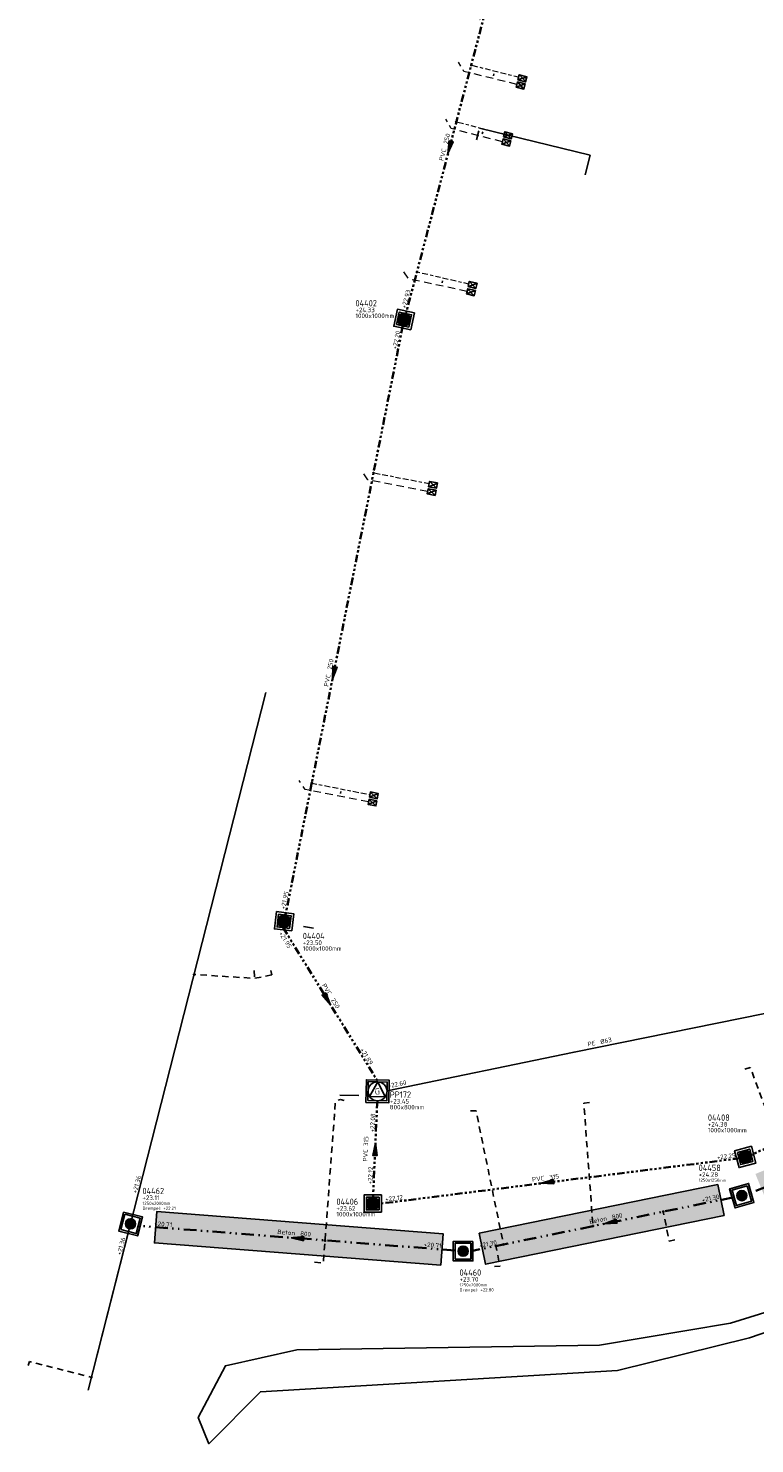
# Model space of a CAD drawing. Header units: metres. Extents: x 0 to 200176, y 0 to 356276.
# Tile 2 of 52: x 197523 to 197580, y 355967 to 356079. Entities that reach past the tile are written whole.
import ezdxf
from ezdxf.enums import TextEntityAlignment as Align
from ezdxf.lldxf.tags import DXFTag

# ---------------------------------------------------------------- set-up
doc = ezdxf.new("R2010")
doc.units = ezdxf.units.M
for name, pattern in [('RI-GWA', [18.45, 6, -1.8, 1.75, -1.8, 1.75, -1.8, 1.75, -1.8]), ('RI-GWA_HUISAANSLUITING', [23, 4, -1.8, 2.6, -1.8, 4.6, -1.8, 4.6, -1.8]), ('RI-HWA_HUISAANSLUITING', [4.8, 3, -1.8]), ('RI-HWA_KOLKAANSLUITING', [4.3, 2.5, -1.8]), ('RI-ITR', [10.4, 5, -1.8, 0, -1.8, 0, -1.8])]:
    doc.linetypes.add(name, pattern=pattern)
for name, color, linetype in [('N-WE-RI-GWA_BOB-S', 30, 'Continuous'), ('N-WE-RI-GWA_HULPSTUK_INLAAT_HUISAANSLUITING-S', 30, 'Continuous'), ('N-WE-RI-GWA_HULPSTUK_ONSTOPPPINGSSTUK-S', 30, 'Continuous'), ('N-WE-RI-GWA_MATERIAAL-S', 30, 'Continuous'), ('N-WE-RI-GWA_RIOOLPUT-T25', 30, 'Continuous'), ('N-WE-RI-GWA_RIOOLPUT_INSPECTIEPUT_800X800-S', 30, 'Continuous'), ('N-WE-RI-HWA_HULPSTUK_INLAAT_KOLK-S', 150, 'Continuous'), ('N-WE-RI-HWA_HULPSTUK_ONTSTOPPINGSSTUK-S', 150, 'Continuous'), ('N-WE-RI-HWA_KOLKAANSLUITING_PVC-G', 150, 'RI-HWA_KOLKAANSLUITING'), ('N-WE-RI-HWA_RIOOLPUT-T25', 150, 'Continuous'), ('N-WE-RI-HWA_RIOOLPUT_INSPECTIEPUT_1250X1250-S', 150, 'Continuous'), ('N-WE-RI-ITR_BOB-S', 170, 'Continuous'), ('N-WE-RI-ITR_RIOOLPUT-T25', 170, 'Continuous'), ('N-WE-RI-ITR_RIOOLPUT_INSPECTIEPUT_1250X1250-S', 170, 'Continuous')]:
    doc.layers.add(name, color=color, linetype=linetype)
for name, color, linetype, lineweight in [('N-WE-RI-GWA_HUISAANSLUITING_PVC-G', 30, 'RI-GWA_HUISAANSLUITING', 18), ('N-WE-RI-GWA_STROOMRICHTING-S', 30, 'Continuous', 25), ('N-WE-RI-GWA_TRANSPORTLEIDING-G', 30, 'RI-GWA', 35), ('N-WE-RI-HWA_HUISAANSLUITING_PVC-G', 150, 'RI-HWA_HUISAANSLUITING', 18), ('N-WE-RI-ITR_STROOMRICHTING-S', 170, 'Continuous', 25), ('N-WE-RI-ITR_TRANSPORTLEIDING-G', 170, 'RI-ITR', 35), ('N-WE-RI-PERSLEIDING_[DIAMETER LEIDING]-G', 210, 'RI-PERS', 25), ('N-WE-RI-PERSLEIDING_GEMAAL_POMPPUT-S', 210, 'Continuous', 25), ('N-WE-RI-PERSLEIDING_STROOMRICHTING-S', 210, 'Continuous', 25)]:
    doc.layers.add(name, color=color, linetype=linetype, lineweight=lineweight)
doc.layers.add('N-WE-RI-ITR-LAVAPAKKET-S', color=7, linetype='Continuous', lineweight=25, true_color=0xc8fefd)
doc.layers.add('X-XX-AL-HULPLIJNEN', color=4, linetype='Continuous', lineweight=25, plot=False)
doc.styles.add('NLCS-ISO', font='NLCS-ISO.ttf')
doc.styles.get("Standard").update_dxf_attribs({"font": 'isocp.shx'})
tags = doc.linetypes.add('RI-PERS', pattern='A,7,-2,["P",Standard,S=1.8,R=0,X=-0.5,Y=-0.9],-2,7,-2,[102,NLCS.SHX,S=1,R=180,X=0,Y=0],-2', length=22).pattern_tags.tags
tags[6] = DXFTag(74, 10)

# ---------------------------------------------------------------- blocks, each defined once
blk = doc.blocks.new('N-SRI-GWA-PUT-800X800-SO')
h = blk.add_hatch(color=256)
h.dxf.hatch_style = 1
edge = h.paths.add_edge_path()
edge.add_arc((0, 0), 0.4, 0, 360)
at = {"lineweight": -3, "flags": 128}
for points in [[(0.55, -0.55), (0.55, 0.55), (-0.55, 0.55), (-0.55, -0.55)], [(0.4, -0.4), (0.4, 0.4), (-0.4, 0.4), (-0.4, -0.4)]]:
    blk.add_lwpolyline(points, close=True, dxfattribs=at)
blk.add_circle((0, 0), 0.4)
blk = doc.blocks.new('JENS-RIOOL-PERSLEIDIG_GEMAAL')
at = {"lineweight": -3, "flags": 128}
for points in [[(-0.9, -0.87), (0.9, -0.87), (0.9, 0.93), (-0.9, 0.93)], [(-0.75, -0.72), (0.75, -0.72), (0.75, 0.78), (-0.75, 0.78)]]:
    blk.add_lwpolyline(points, close=True, dxfattribs=at)
at = {"ltscale": 0.1, "flags": 128}
blk.add_lwpolyline([(-0.62, -0.39), (0, 0.78), (0.62, -0.39)], close=True, dxfattribs=at)
at = {"ltscale": 0.1}
blk.add_circle((0, 0.03), 0.75, dxfattribs=at)
at = {"ltscale": 0.1, "style": 'NLCS-ISO'}
blk.add_text('G', height=0.5, dxfattribs=at).set_placement((-0.01, 0.03), align=Align.MIDDLE_CENTER)
blk = doc.blocks.new('*U321')
at = {"ltscale": 0.1}
blk.add_hatch(color=256, dxfattribs=at).paths.add_polyline_path([(-2.5, 0), (2.5, -0.83), (2.5, 0.83)])
at = {"ltscale": 0.1, "flags": 128}
blk.add_lwpolyline([(-2.5, 0), (2.5, -0.83), (2.5, 0.83)], close=True, dxfattribs=at)
at = {"ltscale": 0.1, "style": 'NLCS-ISO'}
for tag, p in [('BOBL', (-58.52, 0)), ('MAT', (-1, 0.5))]:
    blk.add_attdef(tag, text='', height=1.8, dxfattribs=at).set_placement(p, align=Align.BOTTOM_RIGHT)
for tag, p in [('DIA', (1, 0.5)), ('BOBR', (51.48, 0))]:
    blk.add_attdef(tag, text='', height=1.8, dxfattribs=at).set_placement(p, align=Align.BOTTOM_LEFT)
blk.add_attdef('JVA', text='', height=1.8, dxfattribs=at).set_placement((0, -1), align=Align.TOP_CENTER)
blk = doc.blocks.new('*U322')
at = {"ltscale": 0.1}
blk.add_hatch(color=256, dxfattribs=at).paths.add_polyline_path([(-2.5, 0), (2.5, -0.83), (2.5, 0.83)])
at = {"ltscale": 0.1, "flags": 128}
blk.add_lwpolyline([(-2.5, 0), (2.5, -0.83), (2.5, 0.83)], close=True, dxfattribs=at)
at = {"ltscale": 0.1, "style": 'NLCS-ISO'}
for tag, p in [('BOBL', (-88.32, 0)), ('MAT', (-1, 0.5))]:
    blk.add_attdef(tag, text='', height=1.8, dxfattribs=at).set_placement(p, align=Align.BOTTOM_RIGHT)
for tag, p in [('DIA', (1, 0.5)), ('BOBR', (130.07, 0))]:
    blk.add_attdef(tag, text='', height=1.8, dxfattribs=at).set_placement(p, align=Align.BOTTOM_LEFT)
blk.add_attdef('JVA', text='', height=1.8, dxfattribs=at).set_placement((0, -1), align=Align.TOP_CENTER)
blk = doc.blocks.new('N-SRI-GWA-PUT-T')
at = {"style": 'NLCS-ISO'}
for tag, p, height in [('PUTNUMMER', (0, 0), 0.5), ('AFMETINGEN', (0, -0.92), 0.36), ('PUTHOOGTE', (0, -0.46), 0.36)]:
    blk.add_attdef(tag, p, '', height=height, dxfattribs=at)
blk = doc.blocks.new('*U337')
at = {"ltscale": 0.1}
blk.add_hatch(color=256, dxfattribs=at).paths.add_polyline_path([(2.5, 0), (-2.5, -0.83), (-2.5, 0.83)])
at = {"ltscale": 0.1, "flags": 128}
blk.add_lwpolyline([(2.5, 0), (-2.5, -0.83), (-2.5, 0.83)], close=True, dxfattribs=at)
at = {"ltscale": 0.1, "style": 'NLCS-ISO'}
for tag, p in [('MAT', (-1, 0.5)), ('BOBL', (-25.05, -3.24))]:
    blk.add_attdef(tag, text='', height=1.8, dxfattribs=at).set_placement(p, align=Align.BOTTOM_RIGHT)
for tag, p in [('DIA', (1, 0.5)), ('BOBR', (23.71, 0))]:
    blk.add_attdef(tag, text='', height=1.8, dxfattribs=at).set_placement(p, align=Align.BOTTOM_LEFT)
blk.add_attdef('JVA', text='', height=1.8, dxfattribs=at).set_placement((0, -1), align=Align.TOP_CENTER)
blk = doc.blocks.new('SRI-STROOMRICHTING-SO')
at = {"ltscale": 0.1}
blk.add_hatch(color=256, dxfattribs=at).paths.add_polyline_path([(2.5, 0), (-2.5, -0.83), (-2.5, 0.83)])
at = {"ltscale": 0.1, "flags": 128}
blk.add_lwpolyline([(2.5, 0), (-2.5, -0.83), (-2.5, 0.83)], close=True, dxfattribs=at)
blk = doc.blocks.new('SRI-MATERIAAL-SO')
at = {"ltscale": 0.1, "style": 'NLCS-ISO'}
blk.add_attdef('$MAT', text='', height=1.8, dxfattribs=at).set_placement((-0.04, -0.07), align=Align.MIDDLE_CENTER)
blk = doc.blocks.new('SRI-BOB-SO')
at = {"ltscale": 0.1, "style": 'NLCS-ISO'}
blk.add_attdef('B.O.B.', text='', height=1.8, dxfattribs=at).set_placement((0.05, -0.02), align=Align.BOTTOM_CENTER)
blk = doc.blocks.new('*U338')
at = {"ltscale": 0.1}
blk.add_hatch(color=256, dxfattribs=at).paths.add_polyline_path([(-2.5, 0), (2.5, -0.83), (2.5, 0.83)])
at = {"ltscale": 0.1, "flags": 128}
blk.add_lwpolyline([(-2.5, 0), (2.5, -0.83), (2.5, 0.83)], close=True, dxfattribs=at)
at = {"ltscale": 0.1, "style": 'NLCS-ISO'}
for tag, p in [('BOBL', (-57.4, 0)), ('MAT', (-1, 0.5))]:
    blk.add_attdef(tag, text='', height=1.8, dxfattribs=at).set_placement(p, align=Align.BOTTOM_RIGHT)
for tag, p in [('DIA', (1, 0.5)), ('BOBR', (67.65, 0))]:
    blk.add_attdef(tag, text='', height=1.8, dxfattribs=at).set_placement(p, align=Align.BOTTOM_LEFT)
blk.add_attdef('JVA', text='', height=1.8, dxfattribs=at).set_placement((0, -1), align=Align.TOP_CENTER)
blk = doc.blocks.new('N-SRI-GWA-HULP_ONTSTOPPINGSSTUK-SO')
at = {"linetype": 'Continuous', "extrusion": (0, 0, -1)}
for p, q in [((0.31, -0.21), (-0.32, 0.21)), ((0.31, 0.21), (-0.32, -0.21))]:
    blk.add_line(p, q, dxfattribs=at)
at = {"ltscale": 1.8, "extrusion": (0, 0, -1)}
blk.add_lwpolyline([(-0.32, 0.21), (0.31, 0.21), (0.31, -0.21), (-0.32, -0.21)], close=True, dxfattribs=at)
blk = doc.blocks.new('*U386')
at = {"ltscale": 0.1}
blk.add_hatch(color=256, dxfattribs=at).paths.add_polyline_path([(-2.5, 0), (2.5, -0.83), (2.5, 0.83)])
at = {"ltscale": 0.1, "flags": 128}
blk.add_lwpolyline([(-2.5, 0), (2.5, -0.83), (2.5, 0.83)], close=True, dxfattribs=at)
at = {"ltscale": 0.1, "style": 'NLCS-ISO'}
for tag, p in [('BOBL', (-45.54, 0)), ('MAT', (-1, 0.5))]:
    blk.add_attdef(tag, text='', height=1.8, dxfattribs=at).set_placement(p, align=Align.BOTTOM_RIGHT)
for tag, p in [('DIA', (1, 0.5)), ('BOBR', (37.2, 0))]:
    blk.add_attdef(tag, text='', height=1.8, dxfattribs=at).set_placement(p, align=Align.BOTTOM_LEFT)
blk.add_attdef('JVA', text='', height=1.8, dxfattribs=at).set_placement((0, -1), align=Align.TOP_CENTER)
blk = doc.blocks.new('*U387')
at = {"ltscale": 0.1}
blk.add_hatch(color=256, dxfattribs=at).paths.add_polyline_path([(-2.5, 0), (2.5, -0.83), (2.5, 0.83)])
at = {"ltscale": 0.1, "flags": 128}
blk.add_lwpolyline([(-2.5, 0), (2.5, -0.83), (2.5, 0.83)], close=True, dxfattribs=at)
at = {"ltscale": 0.1, "style": 'NLCS-ISO'}
for tag, p in [('BOBL', (-49.71, 0)), ('MAT', (-1, 0.5))]:
    blk.add_attdef(tag, text='', height=1.8, dxfattribs=at).set_placement(p, align=Align.BOTTOM_RIGHT)
for tag, p in [('DIA', (1, 0.5)), ('BOBR', (50, 0))]:
    blk.add_attdef(tag, text='', height=1.8, dxfattribs=at).set_placement(p, align=Align.BOTTOM_LEFT)
blk.add_attdef('JVA', text='', height=1.8, dxfattribs=at).set_placement((0, -1), align=Align.TOP_CENTER)
blk = doc.blocks.new('N-SRI-VWA-PUT-T')
at = {"style": 'NLCS-ISO'}
for tag, p, height in [('PUTNUMMER', (0, 0), 0.5), ('OVERSTORTHOOGTE', (0, -1.24), 0.25), ('PUTAFMETING', (0, -0.85), 0.25), ('PUTHOOGTE', (0, -0.46), 0.36)]:
    blk.add_attdef(tag, p, '', height=height, dxfattribs=at)
blk = doc.blocks.new('N-SRI-ITR-PUT-1250X1250-SO')
h = blk.add_hatch(color=256)
h.dxf.hatch_style = 1
edge = h.paths.add_edge_path()
edge.add_arc((0, 0), 0.4, 0, 360)
at = {"lineweight": -3}
for points in [[(0.77, 0.77), (-0.78, 0.77), (-0.78, -0.78), (0.77, -0.78)], [(0.62, 0.62), (-0.63, 0.62), (-0.63, -0.63), (0.62, -0.63)]]:
    blk.add_lwpolyline(points, close=True, dxfattribs=at)
blk.add_circle((0, 0), 0.4)
blk = doc.blocks.new('N-SRI-HWA-HULP_ONSTOPPINGSSTUK-SO')
at = {"linetype": 'Continuous', "extrusion": (0, 0, -1)}
for p, q in [((0.31, -0.21), (-0.32, 0.21)), ((0.31, 0.21), (-0.32, -0.21))]:
    blk.add_line(p, q, dxfattribs=at)
at = {"ltscale": 1.8, "extrusion": (0, 0, -1)}
blk.add_lwpolyline([(-0.32, 0.21), (0.31, 0.21), (0.31, -0.21), (-0.32, -0.21)], close=True, dxfattribs=at)
blk = doc.blocks.new('N-SRI-GWA-HULP_INLAAT_HUISAANSLUITING-SO')
h = blk.add_hatch(color=256)
h.dxf.hatch_style = 1
h.paths.add_polyline_path([(-0.7, 0.7, 0.198912), (-1, 0, 0.198912), (-0.7, -0.7), (0, 0)])
h = blk.add_hatch(color=256)
h.dxf.hatch_style = 1
h.paths.add_polyline_path([(1, 0, 0.198912), (0.7, 0.7), (0, 0), (0.7, -0.7, 0.198912)])
for p, q in [((-0.7, 0.7), (0.7, -0.7)), ((-0.7, -0.7), (0.7, 0.7))]:
    blk.add_line(p, q)
blk.add_circle((0, 0), 1)
blk = doc.blocks.new('N-SRI-HWA-HULP_INLAAT_KOLK-SO')
h = blk.add_hatch(color=256)
edge = h.paths.add_edge_path()
edge.add_arc((0, 0), 0.05, 0, 360)
blk.add_circle((0, 0), 0.05)
blk = doc.blocks.new('*U343')
at = {"ltscale": 0.1, "style": 'NLCS-ISO'}
for tag, p in [('BOBL', (-77.3, 0)), ('MAT', (-1, 0.5))]:
    blk.add_attdef(tag, text='', height=1.8, dxfattribs=at).set_placement(p, align=Align.BOTTOM_RIGHT)
for tag, p in [('DIA', (1, 0.5)), ('BOBR', (8, 0))]:
    blk.add_attdef(tag, text='', height=1.8, dxfattribs=at).set_placement(p, align=Align.BOTTOM_LEFT)
blk.add_attdef('JVA', text='', height=1.8, dxfattribs=at).set_placement((0, -1), align=Align.TOP_CENTER)

msp = doc.modelspace()

# ---------------------------------------------------------------- hatches: boundary and pattern name
at = {"layer": 'N-WE-RI-ITR-LAVAPAKKET-S', "transparency": 33554585}
h = msp.add_hatch(color=256, dxfattribs=at)
h.dxf.hatch_style = 1
h.paths.add_polyline_path([(197555.362, 355981.195), (197555.556, 355983.688), (197532.927, 355985.45), (197532.733, 355982.958)])
h.paths.add_polyline_path([(197577.769, 355985.136), (197577.267, 355987.585), (197558.409, 355983.72), (197558.912, 355981.271)])
h.paths.add_polyline_path([(197593.384, 355991.083), (197592.438, 355993.395), (197580.24, 355988.408), (197581.19, 355986.084)])
h.paths.add_polyline_path([(197632.536, 356023.397), (197630.944, 356025.274), (197594.856, 355994.792), (197596.414, 355992.947)])
h.paths.add_polyline_path([(197661.113, 356047.487), (197659.503, 356049.398), (197633.656, 356027.565), (197635.25, 356025.685)])
h.paths.add_polyline_path([(197696.762, 356069.139), (197695.478, 356071.285), (197662.38, 356051.478), (197663.664, 356049.332)])
h.paths.add_polyline_path([(197738.522, 356088.308), (197737.53, 356090.604), (197734.178, 356089.082), (197698.622, 356072.937), (197699.656, 356070.661), (197735.211, 356086.806)])
h.paths.add_polyline_path([(197806.445, 356119.134), (197805.412, 356121.41), (197740.763, 356092.071), (197741.755, 356089.776)])
h.paths.add_polyline_path([(197841.876, 356131.156), (197841.084, 356133.525), (197808.717, 356122.713), (197809.509, 356120.341)])
h.paths.add_polyline_path([(197868.701, 356135.381), (197868.337, 356137.849), (197844.538, 356134.348), (197844.903, 356131.872)])
h.paths.add_polyline_path([(197918.338, 356133.521), (197918.097, 356131.035), (197923.054, 356130.564), (197993.751, 356123.932), (197993.984, 356126.42), (197923.273, 356133.052)])
h.paths.add_polyline_path([(197914.563, 356131.371), (197914.804, 356133.857), (197871.887, 356137.936), (197871.651, 356135.448)])
h.paths.add_polyline_path([(198020.556, 356121.417), (198020.797, 356123.905), (198008.327, 356125.075), (198008.087, 356122.587)])

# ---------------------------------------------------------------- linework, layer by layer
at = {"layer": 'N-WE-RI-GWA_HUISAANSLUITING_PVC-G', "ltscale": 0.1, "flags": 128}
for points in [[(197561.522, 356075.071), (197557.771, 356076.018)], [(197560.382, 356070.563), (197556.594, 356071.535)], [(197557.581, 356058.73), (197553.478, 356059.675)], [(197554.453, 356042.943), (197550.049, 356043.794)], [(197545.172, 356019.296), (197549.77, 356018.388)]]:
    msp.add_lwpolyline(points, dxfattribs=at)
at = {"layer": 'N-WE-RI-GWA_TRANSPORTLEIDING-G', "ltscale": 0.1, "flags": 128}
for points in [[(197559.511, 356082.64), (197552.619, 356056.405)], [(197552.367, 356055.439), (197543.093, 356008.86)], [(197542.901, 356007.879), (197550.4, 355995.693)], [(197598.393, 355998.541), (197579.822, 355989.862)], [(197550.353, 355994.194), (197550.014, 355986.568)], [(197579.049, 355989.655), (197550.492, 355986.05)]]:
    msp.add_lwpolyline(points, dxfattribs=at)
at = {"layer": 'N-WE-RI-HWA_HUISAANSLUITING_PVC-G', "ltscale": 0.2, "flags": 128}
for points in [[(197561.378, 356074.503), (197557.193, 356075.54), (197556.764, 356076.271)], [(197560.236, 356069.982), (197556.198, 356071.014), (197555.775, 356071.761)], [(197557.448, 356058.154), (197552.813, 356059.137), (197552.259, 356059.961)], [(197554.334, 356042.328), (197549.597, 356043.26), (197549.122, 356043.961)], [(197549.656, 356017.806), (197544.648, 356018.787), (197544.176, 356019.499)]]:
    msp.add_lwpolyline(points, dxfattribs=at)
at = {"layer": 'N-WE-RI-HWA_KOLKAANSLUITING_PVC-G', "ltscale": 0.2, "flags": 128}
for points in [[(197540.627, 356004.498), (197540.64, 356003.868)], [(197541.922, 356004.476), (197542.002, 356004.136)], [(197542.002, 356004.136), (197540.643, 356003.867), (197535.858, 356004.169)], [(197579.398, 355996.688), (197579.826, 355996.827), (197583.069, 355988.202)], [(197547.722, 355994.208), (197547.437, 355994.302), (197547.041, 355994.14), (197546.221, 355983.161)], [(197557.706, 355993.394), (197558.156, 355993.404), (197560.322, 355982.836)], [(197567.122, 355994.044), (197566.675, 355993.992), (197567.402, 355984.287)], [(197573.867, 355983.197), (197573.43, 355983.092), (197572.952, 355985.425)], [(197545.398, 355981.438), (197546.083, 355981.357), (197546.222, 355983.144)], [(197559.603, 355981.085), (197560.052, 355981.111), (197559.723, 355982.713)], [(197522.762, 355973.272), (197522.848, 355973.582), (197527.758, 355972.333)]]:
    msp.add_lwpolyline(points, dxfattribs=at)
at = {"layer": 'N-WE-RI-ITR-LAVAPAKKET-S', "flags": 128}
for points in [[(197577.267, 355987.585), (197558.409, 355983.72), (197558.912, 355981.271), (197577.769, 355985.136)], [(197577.267, 355987.585), (197577.769, 355985.136)]]:
    msp.add_lwpolyline(points, dxfattribs=at)
msp.add_lwpolyline([(197555.362, 355981.195), (197555.556, 355983.688), (197532.927, 355985.45), (197532.733, 355982.958)], close=True, dxfattribs=at)
at = {"layer": 'N-WE-RI-ITR_TRANSPORTLEIDING-G', "ltscale": 0.2, "flags": 128}
for points in [[(197593.897, 355992.576), (197579.767, 355986.868)], [(197578.552, 355986.573), (197557.762, 355982.311)], [(197556.512, 355982.36), (197531.45, 355984.311)]]:
    msp.add_lwpolyline(points, dxfattribs=at)
at = {"layer": 'N-WE-RI-PERSLEIDING_[DIAMETER LEIDING]-G', "ltscale": 0.1, "flags": 128}
msp.add_lwpolyline([(197551.118, 355994.977), (197565.911, 355998.037), (197580.977, 356001.079), (197595.292, 356007.877), (197607.458, 356017.319), (197634.819, 356041.613)], dxfattribs=at)
at = {"layer": 'X-XX-AL-HULPLIJNEN', "ltscale": 0.2, "flags": 128}
for points in [[(197827.312, 356122.337), (197792.948, 356107.334), (197771.229, 356099.904), (197743.367, 356087.902), (197742.367, 356085.758), (197731.329, 356080.05), (197714.218, 356068.612), (197675.925, 356046.402), (197656.849, 356033.462), (197639.203, 356017.888), (197623.629, 356002.885), (197609.769, 355990.454), (197609.393, 355987.393), (197609.054, 355984.738), (197605.179, 355980.975), (197594.408, 355977.808), (197588.907, 355978.594), (197579.763, 355975.451), (197569.332, 355972.879), (197541.112, 355971.196), (197537.04, 355967.092), (197536.182, 355969.164), (197538.349, 355973.246), (197543.999, 355974.508)], [(197543.999, 355974.508), (197567.909, 355974.87), (197578.274, 355976.607), (197593.908, 355981.452), (197607.035, 355989.706), (197626.773, 356008.787), (197637.752, 356019.076), (197646.433, 356027.141), (197648.983, 356029.325), (197653.927, 356033.623), (197663.351, 356039.463), (197673.521, 356046.757), (197679.841, 356050.747), (197687.978, 356055.249), (197702.573, 356063.468), (197718.693, 356073.548), (197728.942, 356080.387), (197737.244, 356086.497), (197759.34, 356095.8), (197773.49, 356101.75), (197780.664, 356104.429), (197785.146, 356105.117), (197801.08, 356111.879), (197815.23, 356118.052)], [(197559.575, 356075.337), (197559.544, 356075.18)], [(197558.376, 356070.853), (197558.186, 356070.136)], [(197566.79, 356067.358), (197567.171, 356068.912), (197558.43, 356071.056)], [(197558.681, 356070.772), (197558.651, 356070.615)], [(197555.508, 356058.99), (197555.478, 356058.833)], [(197527.5, 355971.32), (197541.529, 356026.458)], [(197547.474, 356018.624), (197547.444, 356018.467)], [(197544.513, 356007.961), (197545.302, 356007.827)], [(197547.384, 355994.634), (197548.883, 355994.602)], [(197578.208, 355987.225), (197578.637, 355985.736), (197580.126, 355986.165), (197579.697, 355987.654), (197578.207, 355987.225)], [(197578.393, 355987.122), (197578.739, 355985.921), (197579.941, 355986.267), (197579.594, 355987.469)], [(197530.393, 355985.225), (197531.604, 355984.917), (197531.296, 355983.706), (197530.085, 355984.014)], [(197531.787, 355985.025), (197531.405, 355983.523)], [(197530.691, 355983.86), (197527.5, 355971.32)], [(197556.512, 355982.936), (197556.512, 355981.686), (197557.762, 355981.686), (197557.762, 355982.936)]]:
    msp.add_lwpolyline(points, dxfattribs=at)

# ---------------------------------------------------------------- block references
at = {"layer": 'N-WE-RI-GWA_BOB-S'}
ref = msp.add_blockref('SRI-BOB-SO', (197548.122, 355994.875), dxfattribs=dict(at, xscale=0.2, yscale=0.2, zscale=0.2))
ref.add_attrib('B.O.B.', '+22.08', dxfattribs={"layer": '0', "ltscale": 0.1, "height": 0.36, "rotation": 87.14991, "style": 'NLCS-ISO'}).set_placement((197550.274, 355992.432), align=Align.BOTTOM_CENTER)
ref = msp.add_blockref('SRI-BOB-SO', (197548.093, 355989.494), dxfattribs=dict(at, xscale=0.2, yscale=0.2, zscale=0.2))
ref.add_attrib('B.O.B.', '+22.12', dxfattribs={"layer": '0', "ltscale": 0.1, "height": 0.36, "rotation": 87.70925, "style": 'NLCS-ISO'}).set_placement((197550.089, 355988.27), align=Align.BOTTOM_CENTER)
at = {"layer": 'N-WE-RI-GWA_HULPSTUK_INLAAT_HUISAANSLUITING-S', "xscale": 0.05, "yscale": 0.05, "zscale": 0.05}
for p in [(197557.774, 356076.029), (197556.594, 356071.535), (197553.478, 356059.675), (197550.049, 356043.794), (197545.172, 356019.297)]:
    msp.add_blockref('N-SRI-GWA-HULP_INLAAT_HUISAANSLUITING-SO', p, dxfattribs=at)
at = {"layer": 'N-WE-RI-GWA_HULPSTUK_ONSTOPPPINGSSTUK-S'}
for p, rotation in [((197561.825, 356074.985), 165.1530213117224), ((197560.686, 356070.482), 165.1530213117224), ((197557.887, 356058.659), 166.9062625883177), ((197554.758, 356042.864), 169.0603315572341), ((197550.078, 356018.325), 168.7557380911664)]:
    msp.add_blockref('N-SRI-GWA-HULP_ONTSTOPPINGSSTUK-SO', p, dxfattribs=dict(at, rotation=rotation))
at = {"layer": 'N-WE-RI-GWA_MATERIAAL-S'}
ref = msp.add_blockref('SRI-MATERIAAL-SO', (197549.44, 355990.401), dxfattribs=dict(at, xscale=0.2, yscale=0.2, zscale=0.2))
ref.add_attrib('$MAT', 'PVC 315', dxfattribs={"layer": '0', "ltscale": 0.1, "height": 0.36, "rotation": 87.71584, "style": 'NLCS-ISO'}).set_placement((197549.432, 355990.386), align=Align.MIDDLE_CENTER)
at = {"layer": 'N-WE-RI-GWA_RIOOLPUT-T25'}
for p, values in [((197548.625, 356056.967), {'PUTHOOGTE': '+24.33', 'PUTNUMMER': '04402', 'AFMETINGEN': '1000x1000mm'}), ((197544.46, 356006.964), {'PUTHOOGTE': '+23.50', 'PUTNUMMER': '04404', 'AFMETINGEN': '1000x1000mm'}), ((197576.483, 355992.612), {'PUTHOOGTE': '+24.38', 'PUTNUMMER': '04408', 'AFMETINGEN': '1000x1000mm'}), ((197547.12, 355985.967), {'PUTHOOGTE': '+23.62', 'PUTNUMMER': '04406', 'AFMETINGEN': '1000x1000mm'})]:
    msp.add_blockref('N-SRI-GWA-PUT-T', p, dxfattribs=at).add_auto_attribs(values)
at = {"layer": 'N-WE-RI-GWA_RIOOLPUT_INSPECTIEPUT_800X800-S', "xscale": 1.25, "yscale": 1.25, "zscale": 1.25}
for p, rotation in [((197552.465, 356055.929), 347.8539862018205), ((197542.984, 356008.372), 353.1588068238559), ((197579.436, 355989.758), 14.97374913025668), ((197549.991, 355986.068), 0.1653309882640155)]:
    msp.add_blockref('N-SRI-GWA-PUT-800X800-SO', p, dxfattribs=dict(at, rotation=rotation))
at = {"layer": 'N-WE-RI-GWA_STROOMRICHTING-S'}
for name, p, xscale, yscale, zscale, rotation, values in [('*U321', (197556.065, 356069.522), 0.2, 0.2, 0.2, 75.28153152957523, {'MAT': 'PVC', 'DIA': '250', 'BOBL': '+22.93', 'BOBR': '+23.06'}), ('*U322', (197546.906, 356028.008), 0.2, 0.2, 0.2, 78.73954279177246, {'MAT': 'PVC', 'DIA': '250', 'BOBL': '+21.95', 'BOBR': '+22.20'}), ('*U337', (197546.391, 356002.208), 0.1999999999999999, 0.1999999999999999, 0.1999999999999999, 301.608441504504, {'MAT': 'PVC', 'DIA': '250', 'BOBL': '+21.95', 'BOBR': '+21.89'}), ('*U338', (197563.8, 355987.73), 0.2, 0.2, 0.2, 7.194284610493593, {'MAT': 'PVC', 'DIA': '315', 'BOBL': '+22.12', 'BOBR': '+22.25'})]:
    msp.add_blockref(name, p, dxfattribs=dict(at, xscale=xscale, yscale=yscale, zscale=zscale, rotation=rotation)).add_auto_attribs(values)
at = {"layer": 'N-WE-RI-GWA_STROOMRICHTING-S', "xscale": 0.2, "yscale": 0.2, "zscale": 0.2, "rotation": 87.96354768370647}
msp.add_blockref('SRI-STROOMRICHTING-SO', (197550.182, 355990.359), dxfattribs=at)
at = {"layer": 'N-WE-RI-HWA_HULPSTUK_INLAAT_KOLK-S'}
for p in [(197535.859, 356004.169), (197572.956, 355985.424), (197567.402, 355984.287), (197546.222, 355983.144), (197559.727, 355982.713), (197560.322, 355982.836), (197527.758, 355972.333)]:
    msp.add_blockref('N-SRI-HWA-HULP_INLAAT_KOLK-SO', p, dxfattribs=at)
at = {"layer": 'N-WE-RI-HWA_HULPSTUK_ONTSTOPPINGSSTUK-S'}
for p, rotation in [((197561.683, 356074.424), 345.395438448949), ((197560.546, 356069.923), 345.8207083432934), ((197557.755, 356058.084), 347.0583435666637), ((197554.648, 356042.294), 349.0603315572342), ((197549.967, 356017.756), 349.0603315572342)]:
    msp.add_blockref('N-SRI-HWA-HULP_ONSTOPPINGSSTUK-SO', p, dxfattribs=dict(at, rotation=rotation))
at = {"layer": 'N-WE-RI-HWA_RIOOLPUT-T25'}
ref = msp.add_blockref('N-SRI-VWA-PUT-T', (197575.752, 355988.641), dxfattribs=at)
ref.add_attrib('PUTNUMMER', '04458', (197575.752, 355988.641), dxfattribs={"layer": '0', "height": 0.5, "style": 'NLCS-ISO'})
ref.add_attrib('PUTHOOGTE', '+24.28', (197575.752, 355988.181), dxfattribs={"layer": '0', "height": 0.36, "style": 'NLCS-ISO'})
ref.add_attrib('PUTAFMETING', '1250x1250mm', (197575.752, 355987.792), dxfattribs={"layer": '0', "height": 0.25, "style": 'NLCS-ISO'})
at = {"layer": 'N-WE-RI-HWA_RIOOLPUT_INSPECTIEPUT_1250X1250-S', "rotation": 16.08000000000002}
msp.add_blockref('N-SRI-ITR-PUT-1250X1250-SO', (197579.167, 355986.695), dxfattribs=at)
at = {"layer": 'N-WE-RI-ITR_RIOOLPUT-T25'}
for p, values in [((197531.787, 355986.812), {'PUTNUMMER': '04462', 'PUTHOOGTE': '+23.11', 'PUTAFMETING': '1250x2000mm', 'OVERSTORTHOOGTE': 'Drempel: +22.21'}), ((197556.849, 355980.366), {'PUTNUMMER': '04460', 'PUTHOOGTE': '+23.70', 'PUTAFMETING': '1250x2000mm', 'OVERSTORTHOOGTE': 'Drempel: +22.80'})]:
    msp.add_blockref('N-SRI-VWA-PUT-T', p, dxfattribs=at).add_auto_attribs(values)
at = {"layer": 'N-WE-RI-ITR_RIOOLPUT_INSPECTIEPUT_1250X1250-S', "rotation": 75.72488404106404}
msp.add_blockref('N-SRI-ITR-PUT-1250X1250-SO', (197530.845, 355984.465), dxfattribs=at)
at = {"layer": 'N-WE-RI-ITR_RIOOLPUT_INSPECTIEPUT_1250X1250-S'}
msp.add_blockref('N-SRI-ITR-PUT-1250X1250-SO', (197557.137, 355982.311), dxfattribs=at)
at = {"layer": 'N-WE-RI-ITR_STROOMRICHTING-S', "xscale": 0.2, "yscale": 0.2, "zscale": 0.2}
for name, p, rotation, values in [('*U386', (197568.773, 355984.568), 11.58436106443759, {'MAT': 'Beton', 'DIA': '800', 'BOBL': '+21.30', 'BOBR': '+21.30'}), ('*U387', (197544.027, 355983.332), 355.5468101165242, {'MAT': 'Beton', 'DIA': '800', 'BOBL': '+20.71', 'BOBR': '+20.71'})]:
    msp.add_blockref(name, p, dxfattribs=dict(at, rotation=rotation)).add_auto_attribs(values)
at = {"layer": 'N-WE-RI-PERSLEIDING_GEMAAL_POMPPUT-S', "rotation": 358.8033236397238}
msp.add_blockref('JENS-RIOOL-PERSLEIDIG_GEMAAL', (197550.368, 355994.909), dxfattribs=at)
at = {"layer": 'N-WE-RI-PERSLEIDING_GEMAAL_POMPPUT-S'}
msp.add_blockref('N-SRI-GWA-PUT-T', (197551.337, 355994.429), dxfattribs=at).add_auto_attribs({'PUTHOOGTE': '+23.45', 'PUTNUMMER': 'PP172', 'AFMETINGEN': '800x800mm'})
at = {"layer": 'N-WE-RI-PERSLEIDING_STROOMRICHTING-S'}
ref = msp.add_blockref('*U343', (197567.856, 355998.43), dxfattribs=dict(at, xscale=0.2, yscale=0.2, zscale=0.2, rotation=11.41506114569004))
ref.add_attrib('MAT', 'PE', dxfattribs={"layer": '0', "ltscale": 0.1, "height": 0.36, "rotation": 11.41506, "style": 'NLCS-ISO'}).set_placement((197567.64, 355998.488), align=Align.BOTTOM_RIGHT)
ref.add_attrib('DIA', '%%C63', dxfattribs={"layer": '0', "ltscale": 0.1, "height": 0.36, "rotation": 11.41506, "style": 'NLCS-ISO'}).set_placement((197568.032, 355998.568), align=Align.BOTTOM_LEFT)
ref.add_attrib('BOBL', '+22.60', dxfattribs={"layer": '0', "ltscale": 0.1, "height": 0.36, "rotation": 11.41506, "style": 'NLCS-ISO'}).set_placement((197552.702, 355995.37), align=Align.BOTTOM_RIGHT)

# ---------------------------------------------------------------- texts
at = {"layer": 'N-WE-RI-ITR_BOB-S', "color": 252, "ltscale": 0.2, "style": 'NLCS-ISO'}
for p in [(197531.62, 355987.514), (197530.378, 355982.631)]:
    msp.add_text('+21.36', height=0.36, rotation=75.72488, dxfattribs=at).set_placement(p, align=Align.BOTTOM_CENTER)

doc.saveas('drawing.dxf')
